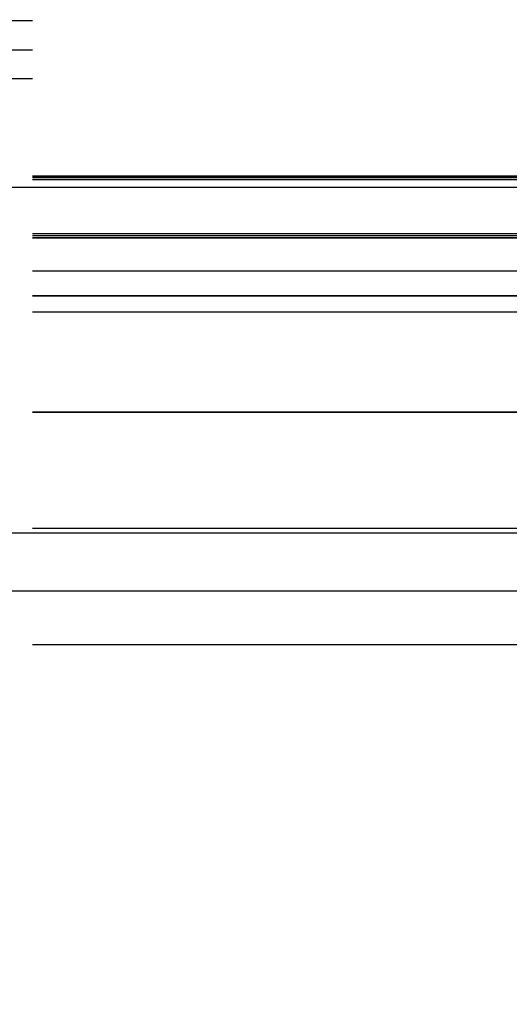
# Model space of a CAD drawing. Header units: millimetres. Extents: x -630 to 192, y -7 to 1615.
# Tile 173 of 249: x -515 to -503, y 1503 to 1526. Entities that reach past the tile are written whole.
import ezdxf

# ---------------------------------------------------------------- set-up
doc = ezdxf.new("R2010")
doc.units = ezdxf.units.MM
doc.header["$MEASUREMENT"] = 0
doc.layers.add('OVIDIO 160x80x72h', color=7, linetype='Continuous')

msp = doc.modelspace()

# ---------------------------------------------------------------- linework, layer by layer
at = {"layer": 'OVIDIO 160x80x72h', "extrusion": (-0.1148807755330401, 0.04567751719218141, 0.9923285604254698)}
for points in [[(-1244.191176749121, -905.3123146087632), (-1244.191176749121, -1012.168167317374)], [(-1244.191176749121, -1012.168167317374), (-1244.191176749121, -905.3123146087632)]]:
    msp.add_lwpolyline(points, dxfattribs=at)
at = {"layer": 'OVIDIO 160x80x72h', "extrusion": (-0.1148807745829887, 0.0456775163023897, 0.9923285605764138)}
for points in [[(-1243.734542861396, -1012.168163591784), (-1243.734542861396, -905.3123108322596)], [(-1243.734542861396, -905.3123108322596), (-1243.734542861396, -1012.168163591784)]]:
    msp.add_lwpolyline(points, dxfattribs=at)
at = {"layer": 'OVIDIO 160x80x72h', "extrusion": (-0.1148807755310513, 0.04567751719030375, 0.9923285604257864)}
msp.add_lwpolyline([(-1229.481063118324, -998.2042497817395), (-1229.481063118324, -943.799727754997)], dxfattribs=at)
at = {"layer": 'OVIDIO 160x80x72h', "extrusion": (-0.1148807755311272, 0.04567751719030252, 0.9923285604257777)}
msp.add_lwpolyline([(-1229.252727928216, -998.4209713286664), (-1229.252727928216, -943.2302323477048)], dxfattribs=at)
at = {"layer": 'OVIDIO 160x80x72h'}
for points in [[(-535.6753925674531, 1525.828591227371), (-514.4381807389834, 1525.828591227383)], [(-535.6753925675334, 1525.157770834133), (-514.4381807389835, 1525.157770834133)], [(-514.4381807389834, 1524.486950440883), (-535.6753925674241, 1524.486950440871)], [(-514.4381807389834, 1522.250882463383), (-479.4379976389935, 1522.250882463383)], [(-479.4379976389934, 1522.206161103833), (-514.4381807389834, 1522.206161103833)], [(-514.4381807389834, 1522.161439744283), (-479.4379976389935, 1522.161439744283)], [(-479.4379976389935, 1522.161439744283), (-514.4381807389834, 1522.161439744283)], [(-528.9381416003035, 1521.982554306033), (-465.6891067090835, 1521.982554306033)], [(-479.4379976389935, 1520.909241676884), (-514.4381807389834, 1520.909241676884)], [(-479.4379976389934, 1520.864520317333), (-514.4381807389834, 1520.864520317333)], [(-479.4379976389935, 1520.819798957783), (-514.4381807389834, 1520.819798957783)], [(-514.4381807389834, 1520.819798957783), (-479.4379976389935, 1520.819798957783)], [(-514.4381807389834, 1520.056357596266), (-479.4379976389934, 1520.056357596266)], [(-514.4381807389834, 1519.478158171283), (-479.4379976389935, 1519.478158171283)], [(-479.4379976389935, 1519.478158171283), (-514.4381807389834, 1519.478158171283)], [(-514.4381807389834, 1519.107674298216), (-479.4379976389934, 1519.107674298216)], [(-514.4381807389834, 1516.794876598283), (-479.4379976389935, 1516.794876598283)], [(-479.4379976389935, 1516.794876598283), (-514.4381807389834, 1516.794876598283)], [(-528.0100670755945, 1514.012006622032), (-219.1110592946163, 1514.012006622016)], [(-500.2278460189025, 1514.111595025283), (-514.4381807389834, 1514.111595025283)], [(-528.0100670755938, 1512.670365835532), (-219.1110592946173, 1512.670365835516)], [(-500.2278460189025, 1511.428313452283), (-514.4381807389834, 1511.428313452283)]]:
    msp.add_lwpolyline(points, dxfattribs=at)
at = {"layer": 'OVIDIO 160x80x72h', "extrusion": (1, 0, 0)}
for points in [[(1524.486950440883, 683.5780340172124), (1525.828591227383, 680.8947524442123)], [(1525.828591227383, 680.8947524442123), (1522.250882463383, 679.1058980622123)], [(1525.828591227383, 680.8947524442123), (1524.486950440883, 683.5780340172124)], [(1521.490619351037, 680.4028174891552), (1525.15777083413, 682.2363932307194)], [(1520.909241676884, 681.7891796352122), (1524.486950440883, 683.5780340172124)], [(1523.995015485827, 679.9779645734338), (1522.65337469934, 682.6612461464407)], [(1522.161439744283, 679.0611767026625), (1522.250882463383, 679.1058980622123)], [(1522.250882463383, 679.1058980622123), (1522.161439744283, 679.0611767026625)], [(1516.794876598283, 680.8500310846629), (1516.835463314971, 680.7710611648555), (1516.878181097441, 680.692314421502), (1516.923049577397, 680.6138662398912), (1516.970085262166, 680.5357941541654), (1517.019301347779, 680.4581777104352), (1517.070707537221, 680.3810983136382), (1517.124309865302, 680.3046390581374), (1517.180110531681, 680.2288845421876), (1517.238107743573, 680.1539206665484), (1517.298295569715, 680.0798344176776), (1517.360663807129, 680.0067136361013), (1517.425197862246, 679.9346467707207), (1517.491878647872, 679.86372261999), (1517.560682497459, 679.7940300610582), (1517.631581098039, 679.7256577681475), (1517.704541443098, 679.6586939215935), (1517.779525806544, 679.5932259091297), (1517.856491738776, 679.5293400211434), (1517.935392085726, 679.4671211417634), (1518.016175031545, 679.4066524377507), (1518.098784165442, 679.3480150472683), (1518.183158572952, 679.2912877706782), (1518.26923295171, 679.2365467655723), (1518.356937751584, 679.1838652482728), (1518.446199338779, 679.133313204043), (1518.536940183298, 679.0849571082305), (1518.629079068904, 679.0388596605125), (1518.722531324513, 678.9950795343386), (1518.817209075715, 678.9536711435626), (1518.913021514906, 678.914684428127), (1519.00987518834, 678.8781646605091), (1519.107674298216, 678.8441522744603), (1519.206321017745, 678.8126827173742), (1519.305715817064, 678.7837863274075), (1519.405757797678, 678.7574882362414), (1519.506345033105, 678.7338082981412), (1519.607374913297, 678.7127610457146), (1519.708744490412, 678.6943556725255), (1519.810350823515, 678.6785960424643), (1519.912091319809, 678.6654807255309), (1520.013864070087, 678.6550030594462), (1520.115568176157, 678.6471512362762), (1520.217104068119, 678.6419084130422), (1520.318373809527, 678.6392528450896), (1520.41928138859, 678.6391580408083), (1520.519732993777, 678.6415929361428), (1520.619637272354, 678.6465220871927), (1520.71890557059, 678.653905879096), (1520.81745215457, 678.6637007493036), (1520.91519441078, 678.6758594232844), (1521.012053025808, 678.6903311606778), (1521.107952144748, 678.7070620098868), (1521.20281950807, 678.7259950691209), (1521.296586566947, 678.7470707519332), (1521.389188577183, 678.7702270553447), (1521.48056467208, 678.7953998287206), (1521.570657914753, 678.8225230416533), (1521.659415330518, 678.8515290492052), (1521.74678792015, 678.8823488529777), (1521.832730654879, 678.9149123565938), (1521.917202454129, 678.9491486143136), (1522.00016614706, 678.9849860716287), (1522.081588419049, 679.0223527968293), (1522.161439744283, 679.0611767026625)], [(1520.819798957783, 681.7444582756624), (1522.161439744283, 679.0611767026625)], [(1522.161439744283, 679.0611767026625), (1522.081588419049, 679.0223527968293), (1522.00016614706, 678.9849860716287), (1521.917202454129, 678.9491486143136), (1521.832730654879, 678.9149123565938), (1521.74678792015, 678.8823488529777), (1521.659415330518, 678.8515290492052), (1521.570657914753, 678.8225230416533), (1521.48056467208, 678.7953998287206), (1521.389188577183, 678.7702270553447), (1521.296586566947, 678.7470707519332), (1521.20281950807, 678.7259950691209), (1521.107952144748, 678.7070620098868), (1521.012053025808, 678.6903311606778), (1520.91519441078, 678.6758594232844), (1520.81745215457, 678.6637007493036), (1520.71890557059, 678.653905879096), (1520.619637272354, 678.6465220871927), (1520.519732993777, 678.6415929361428), (1520.41928138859, 678.6391580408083), (1520.318373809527, 678.6392528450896), (1520.217104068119, 678.6419084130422), (1520.115568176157, 678.6471512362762), (1520.013864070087, 678.6550030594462), (1519.912091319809, 678.6654807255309), (1519.810350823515, 678.6785960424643), (1519.708744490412, 678.6943556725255), (1519.607374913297, 678.7127610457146), (1519.506345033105, 678.7338082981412), (1519.405757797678, 678.7574882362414), (1519.305715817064, 678.7837863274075), (1519.206321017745, 678.8126827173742), (1519.107674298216, 678.8441522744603), (1519.00987518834, 678.8781646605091), (1518.913021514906, 678.914684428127), (1518.817209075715, 678.9536711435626), (1518.722531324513, 678.9950795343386), (1518.629079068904, 679.0388596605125), (1518.536940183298, 679.0849571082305), (1518.446199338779, 679.133313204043), (1518.356937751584, 679.1838652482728), (1518.26923295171, 679.2365467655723), (1518.183158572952, 679.2912877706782), (1518.098784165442, 679.3480150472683), (1518.016175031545, 679.4066524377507), (1517.935392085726, 679.4671211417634), (1517.856491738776, 679.5293400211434), (1517.779525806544, 679.5932259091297), (1517.704541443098, 679.6586939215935), (1517.631581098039, 679.7256577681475), (1517.560682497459, 679.7940300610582), (1517.491878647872, 679.86372261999), (1517.425197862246, 679.9346467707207), (1517.360663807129, 680.0067136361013), (1517.298295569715, 680.0798344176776), (1517.238107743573, 680.1539206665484), (1517.180110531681, 680.2288845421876), (1517.124309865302, 680.3046390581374), (1517.070707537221, 680.3810983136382), (1517.019301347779, 680.4581777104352), (1516.970085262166, 680.5357941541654), (1516.923049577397, 680.6138662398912), (1516.878181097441, 680.692314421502), (1516.835463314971, 680.7710611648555), (1516.794876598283, 680.8500310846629)], [(1522.161439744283, 679.0611767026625), (1520.819798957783, 681.7444582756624)], [(1518.168625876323, 679.3008377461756), (1521.26701255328, 680.8500310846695)], [(1520.819798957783, 681.7444582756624), (1520.909241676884, 681.7891796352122)], [(1520.909241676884, 681.7891796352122), (1520.819798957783, 681.7444582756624)], [(1520.819798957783, 681.7444582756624), (1520.799836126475, 681.7347522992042), (1520.779480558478, 681.725410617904), (1520.758739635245, 681.7164512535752), (1520.737621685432, 681.7078921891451), (1520.71613600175, 681.6997513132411), (1520.694292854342, 681.692046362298), (1520.672103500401, 681.68479486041), (1520.649580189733, 681.6780140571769), (1520.626736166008, 681.671720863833), (1520.603585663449, 681.6659317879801), (1520.58014389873, 681.660662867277), (1520.5564270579, 681.6559296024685), (1520.532452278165, 681.6517468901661), (1520.508237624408, 681.6481289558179), (1520.483802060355, 681.6450892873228), (1520.45916541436, 681.6426405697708), (1520.434348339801, 681.6407946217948), (1520.409372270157, 681.6395623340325), (1520.38425936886, 681.6389536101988), (1520.359032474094, 681.6389773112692), (1520.333715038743, 681.6396412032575), (1520.308331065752, 681.6409519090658), (1520.282905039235, 681.6429148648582), (1520.257461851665, 681.6455342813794), (1520.232026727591, 681.6488131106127), (1520.206625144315, 681.6527530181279), (1520.181282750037, 681.6573543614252), (1520.156025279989, 681.662616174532), (1520.130878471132, 681.6685361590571), (1520.105867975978, 681.6751106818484), (1520.081019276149, 681.6823347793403), (1520.056357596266, 681.6902021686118), (1520.031907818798, 681.698705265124), (1520.007694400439, 681.7078352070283), (1519.983741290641, 681.7175818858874), (1519.960071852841, 681.7279339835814), (1519.936708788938, 681.7388790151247), (1519.913674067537, 681.7504033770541), (1519.890988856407, 681.7624924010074), (1519.868673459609, 681.7751304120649), (1519.84674725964, 681.7883007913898), (1519.825228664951, 681.8019860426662), (1519.804135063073, 681.8161678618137), (1519.783482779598, 681.8308272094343), (1519.763287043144, 681.8459443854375), (1519.743561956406, 681.8614991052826), (1519.724320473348, 681.8774705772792), (1519.705574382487, 681.893837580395), (1519.687334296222, 681.9105785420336), (1519.669609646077, 681.9276716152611), (1519.652408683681, 681.945094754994), (1519.635738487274, 681.9628257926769), (1519.619604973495, 681.9808425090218), (1519.604012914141, 681.999122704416), (1519.588965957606, 682.0176442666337), (1519.574466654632, 682.0363852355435), (1519.560516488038, 682.0553238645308), (1519.547115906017, 682.0744386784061), (1519.534264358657, 682.0937085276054), (1519.521960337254, 682.1131126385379), (1519.510201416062, 682.1326306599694), (1519.498984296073, 682.1522427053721), (1519.488304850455, 682.1719293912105), (1519.478158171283, 682.1916718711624)], [(1519.478158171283, 682.1916718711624), (1519.488304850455, 682.1719293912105), (1519.498984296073, 682.1522427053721), (1519.510201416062, 682.1326306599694), (1519.521960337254, 682.1131126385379), (1519.534264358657, 682.0937085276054), (1519.547115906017, 682.0744386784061), (1519.560516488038, 682.0553238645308), (1519.574466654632, 682.0363852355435), (1519.588965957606, 682.0176442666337), (1519.604012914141, 681.999122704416), (1519.619604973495, 681.9808425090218), (1519.635738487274, 681.9628257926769), (1519.652408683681, 681.945094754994), (1519.669609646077, 681.9276716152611), (1519.687334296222, 681.9105785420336), (1519.705574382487, 681.893837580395), (1519.724320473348, 681.8774705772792), (1519.743561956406, 681.8614991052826), (1519.763287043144, 681.8459443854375), (1519.783482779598, 681.8308272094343), (1519.804135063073, 681.8161678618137), (1519.825228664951, 681.8019860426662), (1519.84674725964, 681.7883007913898), (1519.868673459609, 681.7751304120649), (1519.890988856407, 681.7624924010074), (1519.913674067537, 681.7504033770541), (1519.936708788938, 681.7388790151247), (1519.960071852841, 681.7279339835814), (1519.983741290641, 681.7175818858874), (1520.007694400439, 681.7078352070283), (1520.031907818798, 681.698705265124), (1520.056357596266, 681.6902021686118), (1520.081019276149, 681.6823347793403), (1520.105867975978, 681.6751106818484), (1520.130878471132, 681.6685361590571), (1520.156025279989, 681.662616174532), (1520.181282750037, 681.6573543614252), (1520.206625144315, 681.6527530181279), (1520.232026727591, 681.6488131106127), (1520.257461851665, 681.6455342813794), (1520.282905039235, 681.6429148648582), (1520.308331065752, 681.6409519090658), (1520.333715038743, 681.6396412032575), (1520.359032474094, 681.6389773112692), (1520.38425936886, 681.6389536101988), (1520.409372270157, 681.6395623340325), (1520.434348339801, 681.6407946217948), (1520.45916541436, 681.6426405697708), (1520.483802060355, 681.6450892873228), (1520.508237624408, 681.6481289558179), (1520.532452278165, 681.6517468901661), (1520.5564270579, 681.6559296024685), (1520.58014389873, 681.660662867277), (1520.603585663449, 681.6659317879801), (1520.626736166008, 681.671720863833), (1520.649580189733, 681.6780140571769), (1520.672103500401, 681.68479486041), (1520.694292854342, 681.692046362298), (1520.71613600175, 681.6997513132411), (1520.737621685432, 681.7078921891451), (1520.758739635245, 681.7164512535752), (1520.779480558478, 681.725410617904), (1520.799836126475, 681.7347522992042), (1520.819798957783, 681.7444582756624)], [(1518.58373098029, 681.7444582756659), (1520.132924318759, 678.6460715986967)], [(1513.664381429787, 693.8192253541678), (1519.478158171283, 682.1916718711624)], [(1519.478158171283, 682.1916718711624), (1516.794876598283, 680.8500310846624)], [(1516.794876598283, 680.8500310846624), (1519.478158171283, 682.1916718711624)], [(1519.478158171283, 682.1916718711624), (1513.664381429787, 693.8192253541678)], [(1512.322740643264, 693.1484049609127), (1518.136517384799, 681.52085147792)], [(1516.794876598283, 680.8500310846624), (1510.981099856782, 692.4775845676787)], [(1510.981099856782, 692.4775845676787), (1516.794876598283, 680.8500310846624)], [(1513.88798822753, 686.6638078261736), (1516.571269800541, 688.0054486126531)], [(1510.981099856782, 692.4775845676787), (1513.664381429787, 693.8192253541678)], [(1513.664381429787, 693.8192253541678), (1510.981099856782, 692.4775845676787)], [(1510.185876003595, 700.776236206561), (1507.502594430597, 699.4345954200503)]]:
    msp.add_lwpolyline(points, dxfattribs=at)
at = {"layer": 'OVIDIO 160x80x72h', "extrusion": (0.003048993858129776, 0.3263938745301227, 0.9452289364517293)}
for points in [[(528.6467664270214, -1212.897305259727), (528.6467136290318, -1212.941699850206), (528.6456616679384, -1212.98648107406), (528.6435846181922, -1213.031619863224), (528.6404574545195, -1213.077085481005), (528.6362561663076, -1213.122845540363), (528.6309578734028, -1213.168866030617), (528.6245409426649, -1213.215111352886), (528.6169851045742, -1213.261544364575), (528.6082715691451, -1213.308126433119), (528.5983831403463, -1213.354817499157), (528.5873043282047, -1213.401576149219), (528.5750214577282, -1213.448359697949), (528.5615227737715, -1213.495124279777), (528.5467985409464, -1213.541824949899), (528.5308411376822, -1213.588415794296), (528.5136451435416, -1213.634850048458), (528.495207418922, -1213.681080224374), (528.475527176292, -1213.727058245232), (528.4546060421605, -1213.772735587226), (528.4324481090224, -1213.818063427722), (528.409059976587, -1213.862992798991), (528.384450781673, -1213.907474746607), (528.3586322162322, -1213.951460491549), (528.3316185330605, -1213.994901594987), (528.3034265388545, -1214.037750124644), (528.2740755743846, -1214.079958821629), (528.2435874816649, -1214.121481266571), (528.2119865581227, -1214.162272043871), (528.1792994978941, -1214.202286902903), (528.1455553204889, -1214.241482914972), (528.1107852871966, -1214.279818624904), (528.0750228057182, -1214.317254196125), (528.0383033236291, -1214.35375154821), (528.0006642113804, -1214.389274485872), (527.962144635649, -1214.423788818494), (527.9227854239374, -1214.457262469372), (527.8826289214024, -1214.489665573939), (527.8417188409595, -1214.520970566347), (527.8001001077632, -1214.551152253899), (527.7578186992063, -1214.580187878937), (527.7149214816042, -1214.608057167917), (527.6714560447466, -1214.634742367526), (527.6274705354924, -1214.660228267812), (527.5830134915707, -1214.684502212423), (527.5381336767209, -1214.707554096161), (527.4928799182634, -1214.729376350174), (527.4473009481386, -1214.74996391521), (527.4014452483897, -1214.76931420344), (527.3553609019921, -1214.787427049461), (527.309095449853, -1214.804304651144), (527.2626957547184, -1214.81995150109), (527.2162078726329, -1214.834374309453), (527.1696769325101, -1214.847581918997), (527.1231470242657, -1214.859585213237), (527.0766610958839, -1214.870397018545), (527.0302608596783, -1214.880032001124), (526.9839867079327, -1214.888506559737), (526.9378776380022, -1214.895838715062), (526.8919711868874, -1214.90204799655), (526.8463033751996, -1214.907155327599), (526.8009086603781, -1214.911182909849), (526.7558198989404, -1214.914154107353), (526.7110683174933, -1214.916093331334), (526.6666834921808, -1214.917025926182)], [(526.6666834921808, -1214.917025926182), (526.7110683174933, -1214.916093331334), (526.7558198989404, -1214.914154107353), (526.8009086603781, -1214.911182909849), (526.8463033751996, -1214.907155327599), (526.8919711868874, -1214.90204799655), (526.9378776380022, -1214.895838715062), (526.9839867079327, -1214.888506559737), (527.0302608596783, -1214.880032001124), (527.0766610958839, -1214.870397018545), (527.1231470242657, -1214.859585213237), (527.1696769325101, -1214.847581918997), (527.2162078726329, -1214.834374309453), (527.2626957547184, -1214.81995150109), (527.309095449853, -1214.804304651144), (527.3553609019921, -1214.787427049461), (527.4014452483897, -1214.76931420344), (527.4473009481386, -1214.74996391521), (527.4928799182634, -1214.729376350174), (527.5381336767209, -1214.707554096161), (527.5830134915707, -1214.684502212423), (527.6274705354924, -1214.660228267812), (527.6714560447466, -1214.634742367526), (527.7149214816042, -1214.608057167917), (527.7578186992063, -1214.580187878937), (527.8001001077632, -1214.551152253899), (527.8417188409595, -1214.520970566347), (527.8826289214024, -1214.489665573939), (527.9227854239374, -1214.457262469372), (527.962144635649, -1214.423788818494), (528.0006642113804, -1214.389274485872), (528.0383033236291, -1214.35375154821), (528.0750228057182, -1214.317254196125), (528.1107852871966, -1214.279818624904), (528.1455553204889, -1214.241482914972), (528.1792994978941, -1214.202286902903), (528.2119865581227, -1214.162272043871), (528.2435874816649, -1214.121481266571), (528.2740755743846, -1214.079958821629), (528.3034265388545, -1214.037750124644), (528.3316185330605, -1213.994901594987), (528.3586322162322, -1213.951460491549), (528.384450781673, -1213.907474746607), (528.409059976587, -1213.862992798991), (528.4324481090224, -1213.818063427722), (528.4546060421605, -1213.772735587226), (528.475527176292, -1213.727058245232), (528.495207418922, -1213.681080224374), (528.5136451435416, -1213.634850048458), (528.5308411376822, -1213.588415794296), (528.5467985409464, -1213.541824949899), (528.5615227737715, -1213.495124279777), (528.5750214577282, -1213.448359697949), (528.5873043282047, -1213.401576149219), (528.5983831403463, -1213.354817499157), (528.6082715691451, -1213.308126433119), (528.6169851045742, -1213.261544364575), (528.6245409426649, -1213.215111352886), (528.6309578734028, -1213.168866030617), (528.6362561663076, -1213.122845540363), (528.6404574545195, -1213.077085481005), (528.6435846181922, -1213.031619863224), (528.6456616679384, -1212.98648107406), (528.6467136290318, -1212.941699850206), (528.6467664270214, -1212.897305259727)]]:
    msp.add_lwpolyline(points, dxfattribs=at)
at = {"layer": 'OVIDIO 160x80x72h', "extrusion": (0.999995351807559, -0.0009951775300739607, -0.002882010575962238)}
for points in [[(1524.220337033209, 677.7742056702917), (1524.70993215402, 679.1920549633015)], [(1524.70993215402, 679.1920549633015), (1524.220337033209, 677.7742056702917)]]:
    msp.add_lwpolyline(points, dxfattribs=at)
at = {"layer": 'OVIDIO 160x80x72h', "extrusion": (-2.568458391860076e-05, 0.9999999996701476, 8.307771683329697e-08)}
for points in [[(512.402706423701, 680.6759918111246), (481.4028685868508, 680.5757217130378)], [(481.4028685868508, 680.5757217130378), (512.402706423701, 680.6759918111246)]]:
    msp.add_lwpolyline(points, dxfattribs=at)
at = {"layer": 'OVIDIO 160x80x72h', "extrusion": (0.003048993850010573, 0.3263938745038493, 0.945228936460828)}
msp.add_lwpolyline([(528.6467663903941, -1212.897305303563), (528.6466351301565, -1212.9474191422), (528.6452447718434, -1212.997601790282), (528.6425905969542, -1213.047805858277), (528.6386702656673, -1213.097983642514), (528.6334838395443, -1213.148087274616), (528.6270337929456, -1213.198068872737), (528.6193250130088, -1213.247880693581), (528.6103647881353, -1213.297475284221), (528.6001627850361, -1213.346805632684), (528.5887310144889, -1213.395825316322), (528.5760837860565, -1213.444488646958), (528.5622376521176, -1213.492750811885), (528.5472113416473, -1213.540568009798), (528.5310256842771, -1213.587897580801), (528.5137035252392, -1213.634698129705), (528.4952696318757, -1213.680929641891), (528.4757505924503, -1213.726553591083), (528.455174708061, -1213.771533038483), (528.4335718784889, -1213.81583272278), (528.4109734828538, -1213.859419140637), (528.3874122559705, -1213.90226061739), (528.3629221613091, -1213.944327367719), (528.3375382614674, -1213.985591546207), (528.3112965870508, -1214.026027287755), (528.284234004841, -1214.065610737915), (528.2563880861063, -1214.104320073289), (528.2277969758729, -1214.142135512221), (528.1984992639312, -1214.179039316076), (528.1685338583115, -1214.215015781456), (528.1379398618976, -1214.250051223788), (528.106756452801, -1214.284133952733), (528.0750227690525, -1214.317254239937), (528.0425378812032, -1214.349638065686), (528.009079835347, -1214.381490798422), (527.9746575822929, -1214.412773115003), (527.9392820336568, -1214.443445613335), (527.902966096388, -1214.473468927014), (527.8657246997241, -1214.502803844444), (527.8275748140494, -1214.531411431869), (527.78853546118, -1214.559253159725), (527.7486277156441, -1214.586291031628), (527.7078746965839, -1214.612487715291), (527.666301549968, -1214.637806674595), (527.6239354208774, -1214.66221230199), (527.5808054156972, -1214.685670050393), (527.5369425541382, -1214.708146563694), (527.4923797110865, -1214.72960980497), (527.4471515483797, -1214.750029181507), (527.4012944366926, -1214.769375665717), (527.3548463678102, -1214.787621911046), (527.3078468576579, -1214.804742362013), (527.26033684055, -1214.820713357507), (527.2123585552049, -1214.835513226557), (527.1639554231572, -1214.849122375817), (527.1151719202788, -1214.861523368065), (527.0660534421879, -1214.872700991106), (527.0166461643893, -1214.882642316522), (526.9669968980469, -1214.891336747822), (526.9171529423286, -1214.898776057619), (526.8671619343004, -1214.904954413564), (526.8170716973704, -1214.909868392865), (526.7669300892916, -1214.913516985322), (526.7167848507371, -1214.91590158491), (526.6666834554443, -1214.917025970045)], dxfattribs=at)
at = {"layer": 'OVIDIO 160x80x72h', "extrusion": (-2.568458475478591e-05, 0.9999999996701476, 8.307771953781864e-08)}
msp.add_lwpolyline([(481.4051616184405, 679.866800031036), (512.4049994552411, 679.9670701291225)], dxfattribs=at)
at = {"layer": 'OVIDIO 160x80x72h', "extrusion": (0.003048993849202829, 0.3263938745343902, 0.9452289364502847)}
for points in [[(526.6666834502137, -1214.917025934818), (526.7110682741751, -1214.916093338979), (526.7558198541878, -1214.914154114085), (526.8009086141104, -1214.911182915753), (526.8463033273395, -1214.907155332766), (526.8919711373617, -1214.902048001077), (526.9378775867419, -1214.89583871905), (526.9839866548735, -1214.888506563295), (527.0302608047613, -1214.880032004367), (527.0766610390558, -1214.870397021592), (527.1231469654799, -1214.859585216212), (527.1696768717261, -1214.847581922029), (527.2162078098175, -1214.834374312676), (527.2626956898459, -1214.819951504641), (527.3090953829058, -1214.804304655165), (527.3553608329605, -1214.787427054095), (527.4014451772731, -1214.769314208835), (527.447300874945, -1214.749963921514), (527.4928798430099, -1214.729376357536), (527.5381335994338, -1214.707554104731), (527.5830134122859, -1214.684502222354), (527.6274704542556, -1214.660228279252), (527.6714559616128, -1214.634742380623), (527.7149213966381, -1214.608057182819), (527.7578186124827, -1214.580187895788), (527.8001000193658, -1214.55115227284), (527.8417187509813, -1214.520970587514), (527.8826288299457, -1214.489665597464), (527.922785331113, -1214.457262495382), (527.9621445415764, -1214.423788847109), (528.0006641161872, -1214.389274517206), (528.0383032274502, -1214.353751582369), (528.0750227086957, -1214.317254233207), (528.1107851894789, -1214.279818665), (528.1455552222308, -1214.241482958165), (528.1792993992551, -1214.202286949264), (528.2119864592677, -1214.162272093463), (528.2435873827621, -1214.121481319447), (528.274075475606, -1214.079958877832), (528.3034264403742, -1214.037750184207), (528.3316184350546, -1213.994901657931), (528.358632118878, -1213.951460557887), (528.3844506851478, -1213.907474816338), (528.4090598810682, -1213.862992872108), (528.4324480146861, -1213.818063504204), (528.4546059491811, -1213.772735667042), (528.4755270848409, -1213.727058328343), (528.4952073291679, -1213.68108031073), (528.5136450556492, -1213.634850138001), (528.5308410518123, -1213.588415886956), (528.5467984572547, -1213.5418250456), (528.5615226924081, -1213.495124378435), (528.5750213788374, -1213.448359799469), (528.5873042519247, -1213.401576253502), (528.5983830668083, -1213.354817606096), (528.6082714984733, -1213.308126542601), (528.6169850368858, -1213.261544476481), (528.6245408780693, -1213.215111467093), (528.630957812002, -1213.168866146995), (528.636256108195, -1213.122845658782), (528.640457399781, -1213.077085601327), (528.6435845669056, -1213.031619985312), (528.6456616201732, -1212.986481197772), (528.6467135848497, -1212.9416999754), (528.646766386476, -1212.897305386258)], [(528.646766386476, -1212.897305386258), (528.6467135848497, -1212.9416999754), (528.6456616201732, -1212.986481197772), (528.6435845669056, -1213.031619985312), (528.640457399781, -1213.077085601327), (528.636256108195, -1213.122845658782), (528.630957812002, -1213.168866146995), (528.6245408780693, -1213.215111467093), (528.6169850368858, -1213.261544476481), (528.6082714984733, -1213.308126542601), (528.5983830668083, -1213.354817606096), (528.5873042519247, -1213.401576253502), (528.5750213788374, -1213.448359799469), (528.5615226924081, -1213.495124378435), (528.5467984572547, -1213.5418250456), (528.5308410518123, -1213.588415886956), (528.5136450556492, -1213.634850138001), (528.4952073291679, -1213.68108031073), (528.4755270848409, -1213.727058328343), (528.4546059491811, -1213.772735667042), (528.4324480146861, -1213.818063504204), (528.4090598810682, -1213.862992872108), (528.3844506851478, -1213.907474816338), (528.358632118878, -1213.951460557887), (528.3316184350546, -1213.994901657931), (528.3034264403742, -1214.037750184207), (528.274075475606, -1214.079958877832), (528.2435873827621, -1214.121481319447), (528.2119864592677, -1214.162272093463), (528.1792993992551, -1214.202286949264), (528.1455552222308, -1214.241482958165), (528.1107851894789, -1214.279818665), (528.0750227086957, -1214.317254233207), (528.0383032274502, -1214.353751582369), (528.0006641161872, -1214.389274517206), (527.9621445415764, -1214.423788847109), (527.922785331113, -1214.457262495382), (527.8826288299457, -1214.489665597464), (527.8417187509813, -1214.520970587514), (527.8001000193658, -1214.55115227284), (527.7578186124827, -1214.580187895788), (527.7149213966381, -1214.608057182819), (527.6714559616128, -1214.634742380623), (527.6274704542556, -1214.660228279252), (527.5830134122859, -1214.684502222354), (527.5381335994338, -1214.707554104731), (527.4928798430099, -1214.729376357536), (527.447300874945, -1214.749963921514), (527.4014451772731, -1214.769314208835), (527.3553608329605, -1214.787427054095), (527.3090953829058, -1214.804304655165), (527.2626956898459, -1214.819951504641), (527.2162078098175, -1214.834374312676), (527.1696768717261, -1214.847581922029), (527.1231469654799, -1214.859585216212), (527.0766610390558, -1214.870397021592), (527.0302608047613, -1214.880032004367), (526.9839866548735, -1214.888506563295), (526.9378775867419, -1214.89583871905), (526.8919711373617, -1214.902048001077), (526.8463033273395, -1214.907155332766), (526.8009086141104, -1214.911182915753), (526.7558198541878, -1214.914154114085), (526.7110682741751, -1214.916093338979), (526.6666834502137, -1214.917025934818)]]:
    msp.add_lwpolyline(points, dxfattribs=at)
at = {"layer": 'OVIDIO 160x80x72h', "extrusion": (0.9999953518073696, -0.000995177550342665, -0.002882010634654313)}
msp.add_lwpolyline([(1523.665189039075, 677.9659028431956), (1524.154784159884, 679.3837521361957)], dxfattribs=at)
at = {"layer": 'OVIDIO 160x80x72h', "extrusion": (-2.568458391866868e-05, 0.9999999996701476, 8.30777168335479e-08)}
for points in [[(481.4074546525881, 679.157878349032), (512.4072924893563, 679.2581484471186)], [(512.4072924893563, 679.2581484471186), (481.4074546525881, 679.157878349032)]]:
    msp.add_lwpolyline(points, dxfattribs=at)
at = {"layer": 'OVIDIO 160x80x72h', "extrusion": (0.9999953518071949, -0.0009951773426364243, -0.002882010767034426)}
for points in [[(1522.327830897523, 678.4277036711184), (1522.817425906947, 679.8455530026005)], [(1522.817425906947, 679.8455530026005), (1522.327830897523, 678.4277036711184)]]:
    msp.add_lwpolyline(points, dxfattribs=at)
at = {"layer": 'OVIDIO 160x80x72h', "extrusion": (0.9999994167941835, 0.001020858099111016, -0.0003525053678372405)}
for points in [[(1522.447726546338, 681.6403037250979), (1523.854517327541, 681.1545349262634)], [(1523.854517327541, 681.1545349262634), (1522.447726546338, 681.6403037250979)]]:
    msp.add_lwpolyline(points, dxfattribs=at)
at = {"layer": 'OVIDIO 160x80x72h', "extrusion": (0.9999994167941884, 0.001020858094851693, -0.0003525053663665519)}
msp.add_lwpolyline([(1523.609724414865, 680.4456123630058), (1522.447716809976, 680.8468568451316)], dxfattribs=at)
at = {"layer": 'OVIDIO 160x80x72h', "extrusion": (0.9999994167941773, 0.001020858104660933, -0.0003525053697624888)}
for points in [[(1523.364931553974, 679.7366897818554), (1522.447707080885, 680.0534099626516)], [(1522.447707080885, 680.0534099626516), (1523.364931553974, 679.7366897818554)]]:
    msp.add_lwpolyline(points, dxfattribs=at)
at = {"layer": 'OVIDIO 160x80x72h', "extrusion": (0, 1, 0)}
for points in [[(528.9381416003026, 682.1022291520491), (465.6891067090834, 682.1022291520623)], [(465.6891067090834, 682.1022291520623), (528.9381416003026, 682.1022291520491)], [(528.9381416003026, 681.4314087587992), (465.6891067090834, 681.4314087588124)], [(465.6891067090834, 681.4314087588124), (528.9381416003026, 681.4314087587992)], [(219.1110592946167, 718.4565558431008), (517.4440487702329, 718.4565558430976)], [(517.4440487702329, 718.4565558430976), (219.1110592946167, 718.4565558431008)], [(219.1110592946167, 717.7857354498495), (517.4440487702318, 717.7857354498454)], [(517.4440487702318, 717.7857354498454), (219.1110592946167, 717.7857354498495)]]:
    msp.add_lwpolyline(points, dxfattribs=at)
at = {"layer": 'OVIDIO 160x80x72h', "extrusion": (0.9999953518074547, -0.0009951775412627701, -0.002882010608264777)}
msp.add_lwpolyline([(1521.624436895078, 678.6705915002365), (1522.114032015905, 680.0884407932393)], dxfattribs=at)
at = {"layer": 'OVIDIO 160x80x72h', "extrusion": (0.003048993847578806, 0.3263938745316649, 0.945228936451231)}
for points in [[(528.6371505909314, -1211.926985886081), (528.6371779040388, -1211.880019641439), (528.6382041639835, -1211.832644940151), (528.6402553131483, -1211.784892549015), (528.6433563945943, -1211.736794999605), (528.6475314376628, -1211.688386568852), (528.6528033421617, -1211.639703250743), (528.6591937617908, -1211.590782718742), (528.6667229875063, -1211.541664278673), (528.6754098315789, -1211.49238881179), (528.6852715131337, -1211.44299870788), (528.6963235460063, -1211.393537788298), (528.7085796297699, -1211.344051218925), (528.7220515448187, -1211.294585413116), (528.736749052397, -1211.245187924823), (528.7526798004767, -1211.195907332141), (528.769849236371, -1211.146793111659), (528.7882605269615, -1211.097895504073), (528.8079144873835, -1211.049265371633), (528.8288095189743, -1211.000954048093), (528.8509415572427, -1210.953013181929), (528.8743040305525, -1210.905494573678), (528.8988878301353, -1210.858450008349), (528.9246812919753, -1210.811931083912), (528.9516701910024, -1210.765989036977), (528.9798377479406, -1210.720674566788), (529.0091646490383, -1210.67603765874), (529.0396290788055, -1210.632127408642), (529.0712067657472, -1210.588991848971), (529.1038710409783, -1210.546677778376), (529.1375929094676, -1210.505230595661), (529.1723411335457, -1210.464694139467), (529.2080823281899, -1210.425110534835), (529.2447810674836, -1210.386520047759), (529.2824000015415, -1210.348960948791), (529.3208999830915, -1210.312469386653), (529.3602402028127, -1210.277079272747), (529.4003783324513, -1210.242822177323), (529.4412706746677, -1210.209727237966), (529.4828723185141, -1210.177821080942), (529.5251372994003, -1210.147127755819), (529.5680187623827, -1210.11766868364), (529.611469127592, -1210.089462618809), (529.6554402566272, -1210.062525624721), (529.6998836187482, -1210.036871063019), (529.7447504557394, -1210.012509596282), (529.7899919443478, -1209.989449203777), (529.8355593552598, -1209.967695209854), (529.8814042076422, -1209.947250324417), (529.9274784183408, -1209.928114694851), (529.973734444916, -1209.910285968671), (530.0201254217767, -1209.893759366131), (530.0666052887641, -1209.878527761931), (530.1131289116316, -1209.864581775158), (530.1596521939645, -1209.851909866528), (530.2061321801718, -1209.84049844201), (530.2525271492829, -1209.830331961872), (530.2987966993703, -1209.821393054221), (530.3449018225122, -1209.81366263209), (530.3908049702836, -1209.807120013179), (530.4364701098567, -1209.801743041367), (530.4818627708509, -1209.797508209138), (530.5269500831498, -1209.794390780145), (530.5717008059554, -1209.792364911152), (530.6160853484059, -1209.791403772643)], [(530.6160853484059, -1209.791403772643), (530.5717008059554, -1209.792364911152), (530.5269500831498, -1209.794390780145), (530.4818627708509, -1209.797508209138), (530.4364701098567, -1209.801743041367), (530.3908049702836, -1209.807120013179), (530.3449018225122, -1209.81366263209), (530.2987966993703, -1209.821393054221), (530.2525271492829, -1209.830331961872), (530.2061321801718, -1209.84049844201), (530.1596521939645, -1209.851909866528), (530.1131289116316, -1209.864581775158), (530.0666052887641, -1209.878527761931), (530.0201254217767, -1209.893759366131), (529.973734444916, -1209.910285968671), (529.9274784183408, -1209.928114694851), (529.8814042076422, -1209.947250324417), (529.8355593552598, -1209.967695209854), (529.7899919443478, -1209.989449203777), (529.7447504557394, -1210.012509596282), (529.6998836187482, -1210.036871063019), (529.6554402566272, -1210.062525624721), (529.611469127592, -1210.089462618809), (529.5680187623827, -1210.11766868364), (529.5251372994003, -1210.147127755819), (529.4828723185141, -1210.177821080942), (529.4412706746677, -1210.209727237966), (529.4003783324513, -1210.242822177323), (529.3602402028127, -1210.277079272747), (529.3208999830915, -1210.312469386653), (529.2824000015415, -1210.348960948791), (529.2447810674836, -1210.386520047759), (529.2080823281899, -1210.425110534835), (529.1723411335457, -1210.464694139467), (529.1375929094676, -1210.505230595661), (529.1038710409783, -1210.546677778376), (529.0712067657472, -1210.588991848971), (529.0396290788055, -1210.632127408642), (529.0091646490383, -1210.67603765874), (528.9798377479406, -1210.720674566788), (528.9516701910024, -1210.765989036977), (528.9246812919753, -1210.811931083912), (528.8988878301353, -1210.858450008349), (528.8743040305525, -1210.905494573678), (528.8509415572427, -1210.953013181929), (528.8288095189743, -1211.000954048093), (528.8079144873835, -1211.049265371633), (528.7882605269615, -1211.097895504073), (528.769849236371, -1211.146793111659), (528.7526798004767, -1211.195907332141), (528.736749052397, -1211.245187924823), (528.7220515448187, -1211.294585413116), (528.7085796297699, -1211.344051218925), (528.6963235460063, -1211.393537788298), (528.6852715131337, -1211.44299870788), (528.6754098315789, -1211.49238881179), (528.6667229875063, -1211.541664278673), (528.6591937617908, -1211.590782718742), (528.6528033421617, -1211.639703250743), (528.6475314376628, -1211.688386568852), (528.6433563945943, -1211.736794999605), (528.6402553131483, -1211.784892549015), (528.6382041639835, -1211.832644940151), (528.6371779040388, -1211.880019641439), (528.6371505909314, -1211.926985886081)]]:
    msp.add_lwpolyline(points, dxfattribs=at)
at = {"layer": 'OVIDIO 160x80x72h', "extrusion": (0.003234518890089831, 1.557009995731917e-05, 0.9999947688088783)}
msp.add_lwpolyline([(-518.6407243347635, 1519.912709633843), (-518.5906142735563, 1519.91333877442), (-518.5404479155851, 1519.915227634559), (-518.4902726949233, 1519.918380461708), (-518.4401363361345, 1519.922799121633), (-518.390086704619, 1519.928483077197), (-518.3401716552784, 1519.935429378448), (-518.2904388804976, 1519.943632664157), (-518.2409357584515, 1519.95308517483), (-518.1917092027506, 1519.963776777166), (-518.1428055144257, 1519.975694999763), (-518.094270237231, 1519.988825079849), (-518.0461480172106, 1520.003150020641), (-517.9984824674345, 1520.01865065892), (-517.9513160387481, 1520.035305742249), (-517.9046898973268, 1520.053092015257), (-517.8586438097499, 1520.071984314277), (-517.8132160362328, 1520.091955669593), (-517.7684432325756, 1520.112977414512), (-517.7243603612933, 1520.135019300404), (-517.6810006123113, 1520.158049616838), (-517.6383953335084, 1520.182035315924), (-517.5965739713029, 1520.206942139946), (-517.5555640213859, 1520.232734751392), (-517.5153909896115, 1520.259376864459), (-517.4760783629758, 1520.286831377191), (-517.4376475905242, 1520.315060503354), (-517.4001180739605, 1520.344025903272), (-517.3635071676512, 1520.373688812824), (-517.3278301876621, 1520.404010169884), (-517.2931004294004, 1520.434950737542), (-517.259329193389, 1520.466471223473), (-517.2265258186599, 1520.498532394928), (-517.1944663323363, 1520.531337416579), (-517.1629475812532, 1520.565110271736), (-517.1320087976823, 1520.599841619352), (-517.101689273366, 1520.635520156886), (-517.0720282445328, 1520.672132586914), (-517.0430647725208, 1520.709663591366), (-517.0148376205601, 1520.748095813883), (-516.9873851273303, 1520.78740985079), (-516.9607450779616, 1520.827584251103), (-516.9349545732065, 1520.86859552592), (-516.9100498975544, 1520.910418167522), (-516.8860663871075, 1520.953024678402), (-516.8630382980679, 1520.996385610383), (-516.8409986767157, 1521.040469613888), (-516.8199792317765, 1521.085243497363), (-516.8000102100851, 1521.130672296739), (-516.7811202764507, 1521.176719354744), (-516.7633363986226, 1521.223346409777), (-516.7466837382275, 1521.270513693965), (-516.7311855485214, 1521.31818003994), (-516.7168630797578, 1521.366302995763), (-516.7037354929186, 1521.414838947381), (-516.691819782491, 1521.463743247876), (-516.6811307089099, 1521.512970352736), (-516.6716807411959, 1521.562473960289), (-516.6634800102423, 1521.612207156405), (-516.6565362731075, 1521.662122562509), (-516.650854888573, 1521.712172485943), (-516.6464388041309, 1521.762309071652), (-516.6432885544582, 1521.812484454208), (-516.6414022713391, 1521.862650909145), (-516.6407757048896, 1521.912761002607)], dxfattribs=at)
at = {"layer": 'OVIDIO 160x80x72h', "extrusion": (0.003048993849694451, 0.3263938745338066, 0.9452289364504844)}
for points in [[(530.6109529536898, -1209.273497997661), (530.5665684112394, -1209.27445913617), (530.5218176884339, -1209.276485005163), (530.4767303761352, -1209.279602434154), (530.4313377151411, -1209.283837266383), (530.3856725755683, -1209.289214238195), (530.3397694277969, -1209.295756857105), (530.2936643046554, -1209.303487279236), (530.2473947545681, -1209.312426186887), (530.2009997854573, -1209.322592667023), (530.1545197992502, -1209.334004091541), (530.1079965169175, -1209.34667600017), (530.0614728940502, -1209.360621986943), (530.0149930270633, -1209.375853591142), (529.9686020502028, -1209.392380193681), (529.9223460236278, -1209.41020891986), (529.8762718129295, -1209.429344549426), (529.8304269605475, -1209.449789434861), (529.7848595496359, -1209.471543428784), (529.7396180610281, -1209.494603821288), (529.6947512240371, -1209.518965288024), (529.6503078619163, -1209.544619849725), (529.6063367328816, -1209.571556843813), (529.5628863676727, -1209.599762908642), (529.5200049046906, -1209.629221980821), (529.4777399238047, -1209.659915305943), (529.4361382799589, -1209.691821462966), (529.3952459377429, -1209.724916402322), (529.3551078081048, -1209.759173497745), (529.315767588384, -1209.794563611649), (529.2772676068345, -1209.831055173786), (529.239648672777, -1209.868614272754), (529.2029499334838, -1209.907204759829), (529.1672087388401, -1209.94678836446), (529.1324605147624, -1209.987324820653), (529.0987386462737, -1210.028772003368), (529.066074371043, -1210.07108607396), (529.0344966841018, -1210.11422163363), (529.0040322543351, -1210.158131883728), (528.9747053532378, -1210.202768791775), (528.9465377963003, -1210.248083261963), (528.9195488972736, -1210.294025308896), (528.8937554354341, -1210.340544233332), (528.8691716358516, -1210.387588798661), (528.8458091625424, -1210.43510740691), (528.8236771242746, -1210.483048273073), (528.8027820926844, -1210.531359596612), (528.7831281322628, -1210.579989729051), (528.7647168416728, -1210.628887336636), (528.747547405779, -1210.678001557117), (528.7316166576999, -1210.727282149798), (528.716919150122, -1210.77667963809), (528.7034472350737, -1210.826145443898), (528.6911911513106, -1210.875632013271), (528.6801391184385, -1210.925092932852), (528.6702774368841, -1210.974483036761), (528.6615905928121, -1211.023758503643), (528.6540613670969, -1211.072876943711), (528.6476709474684, -1211.121797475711), (528.6423990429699, -1211.170480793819), (528.6382239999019, -1211.218889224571), (528.6351229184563, -1211.266986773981), (528.6330717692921, -1211.314739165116), (528.6320455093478, -1211.362113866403), (528.6320181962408, -1211.409080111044)], [(528.6320181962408, -1211.409080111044), (528.6320455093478, -1211.362113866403), (528.6330717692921, -1211.314739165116), (528.6351229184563, -1211.266986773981), (528.6382239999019, -1211.218889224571), (528.6423990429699, -1211.170480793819), (528.6476709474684, -1211.121797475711), (528.6540613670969, -1211.072876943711), (528.6615905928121, -1211.023758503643), (528.6702774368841, -1210.974483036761), (528.6801391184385, -1210.925092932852), (528.6911911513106, -1210.875632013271), (528.7034472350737, -1210.826145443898), (528.716919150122, -1210.77667963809), (528.7316166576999, -1210.727282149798), (528.747547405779, -1210.678001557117), (528.7647168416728, -1210.628887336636), (528.7831281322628, -1210.579989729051), (528.8027820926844, -1210.531359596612), (528.8236771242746, -1210.483048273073), (528.8458091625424, -1210.43510740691), (528.8691716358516, -1210.387588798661), (528.8937554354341, -1210.340544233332), (528.9195488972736, -1210.294025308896), (528.9465377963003, -1210.248083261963), (528.9747053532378, -1210.202768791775), (529.0040322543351, -1210.158131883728), (529.0344966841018, -1210.11422163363), (529.066074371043, -1210.07108607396), (529.0987386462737, -1210.028772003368), (529.1324605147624, -1209.987324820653), (529.1672087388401, -1209.94678836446), (529.2029499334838, -1209.907204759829), (529.239648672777, -1209.868614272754), (529.2772676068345, -1209.831055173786), (529.315767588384, -1209.794563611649), (529.3551078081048, -1209.759173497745), (529.3952459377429, -1209.724916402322), (529.4361382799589, -1209.691821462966), (529.4777399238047, -1209.659915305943), (529.5200049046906, -1209.629221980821), (529.5628863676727, -1209.599762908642), (529.6063367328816, -1209.571556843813), (529.6503078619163, -1209.544619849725), (529.6947512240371, -1209.518965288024), (529.7396180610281, -1209.494603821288), (529.7848595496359, -1209.471543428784), (529.8304269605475, -1209.449789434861), (529.8762718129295, -1209.429344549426), (529.9223460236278, -1209.41020891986), (529.9686020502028, -1209.392380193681), (530.0149930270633, -1209.375853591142), (530.0614728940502, -1209.360621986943), (530.1079965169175, -1209.34667600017), (530.1545197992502, -1209.334004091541), (530.2009997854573, -1209.322592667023), (530.2473947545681, -1209.312426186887), (530.2936643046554, -1209.303487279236), (530.3397694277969, -1209.295756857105), (530.3856725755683, -1209.289214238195), (530.4313377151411, -1209.283837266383), (530.4767303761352, -1209.279602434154), (530.5218176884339, -1209.276485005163), (530.5665684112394, -1209.27445913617), (530.6109529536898, -1209.273497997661)]]:
    msp.add_lwpolyline(points, dxfattribs=at)
at = {"layer": 'OVIDIO 160x80x72h', "extrusion": (-5.036185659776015e-08, 0.9999999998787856, -1.557004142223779e-05)}
for points in [[(514.4380267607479, 681.8448368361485), (514.4431596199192, 680.2579447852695)], [(514.4431596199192, 680.2579447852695), (514.4380267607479, 681.8448368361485)]]:
    msp.add_lwpolyline(points, dxfattribs=at)
at = {"layer": 'OVIDIO 160x80x72h', "extrusion": (0, 0.8944271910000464, 0.4472135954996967)}
for points in [[(503.4381807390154, -45.36050960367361), (503.6823361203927, -45.36321956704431), (503.92856342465, -45.37144572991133), (504.1767013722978, -45.38532909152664), (504.4265795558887, -45.40500560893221), (504.6780185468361, -45.43060556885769), (504.93083004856, -45.46225295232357), (505.1848170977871, -45.50006479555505), (505.439774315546, -45.54415055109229), (505.6954882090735, -45.59461145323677), (505.9517375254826, -45.65153989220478), (506.2082936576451, -45.71501880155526), (506.4649211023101, -45.78512106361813), (506.721377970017, -45.86190893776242), (506.9774165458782, -45.94543351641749), (507.2327838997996, -46.03573421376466), (507.48722254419, -46.13283829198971), (507.7404711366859, -46.23676042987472), (507.992265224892, -46.34750233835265), (508.2423380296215, -46.46505242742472), (508.4904212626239, -46.58938552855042), (508.7362459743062, -46.72046267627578), (508.9795434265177, -46.85823095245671), (509.2200459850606, -47.0026233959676), (509.4574880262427, -47.15355898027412), (509.6916068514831, -47.31094266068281), (509.922143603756, -47.47466549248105), (510.1488441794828, -47.64460482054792), (510.3714601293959, -47.8206245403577), (510.5897495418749, -48.00257542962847), (510.8034779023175, -48.1902955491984), (511.0124189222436, -48.38361071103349), (511.2163553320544, -48.58233501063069), (511.4150796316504, -48.7862714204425), (511.6083947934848, -48.99521244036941), (511.7961149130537, -49.20894080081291), (511.9780658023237, -49.42723021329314), (512.1540855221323, -49.64984616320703), (512.3240248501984, -49.87654673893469), (512.4877476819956, -50.10708349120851), (512.6451313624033, -50.34120231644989), (512.7960669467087, -50.57864435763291), (512.9404593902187, -50.81914691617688), (513.0782276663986, -51.06244436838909), (513.209304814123, -51.30826908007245), (513.3336379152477, -51.55635231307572), (513.4511880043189, -51.80642511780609), (513.5619299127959, -52.05821920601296), (513.6658520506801, -52.31146779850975), (513.7629561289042, -52.56590644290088), (513.8532568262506, -52.82127379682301), (513.9367814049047, -53.07731237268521), (514.0135692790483, -53.33376924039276), (514.0836715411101, -53.59039668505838), (514.1471504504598, -53.84695281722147), (514.2040788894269, -54.10320213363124), (514.2545397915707, -54.35891602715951), (514.298625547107, -54.6138732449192), (514.3364373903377, -54.86786029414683), (514.3680847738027, -55.12067179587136), (514.3936847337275, -55.37211078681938), (514.4133612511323, -55.62198897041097), (514.427244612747, -55.87012691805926), (514.4354707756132, -56.11635422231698), (514.4381807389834, -56.3605096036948)], [(514.4381807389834, -56.3605096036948), (514.4354707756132, -56.11635422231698), (514.427244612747, -55.87012691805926), (514.4133612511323, -55.62198897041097), (514.3936847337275, -55.37211078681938), (514.3680847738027, -55.12067179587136), (514.3364373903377, -54.86786029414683), (514.298625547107, -54.6138732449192), (514.2545397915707, -54.35891602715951), (514.2040788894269, -54.10320213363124), (514.1471504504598, -53.84695281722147), (514.0836715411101, -53.59039668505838), (514.0135692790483, -53.33376924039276), (513.9367814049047, -53.07731237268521), (513.8532568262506, -52.82127379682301), (513.7629561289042, -52.56590644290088), (513.6658520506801, -52.31146779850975), (513.5619299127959, -52.05821920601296), (513.4511880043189, -51.80642511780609), (513.3336379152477, -51.55635231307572), (513.209304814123, -51.30826908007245), (513.0782276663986, -51.06244436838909), (512.9404593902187, -50.81914691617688), (512.7960669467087, -50.57864435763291), (512.6451313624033, -50.34120231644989), (512.4877476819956, -50.10708349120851), (512.3240248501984, -49.87654673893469), (512.1540855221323, -49.64984616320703), (511.9780658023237, -49.42723021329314), (511.7961149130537, -49.20894080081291), (511.6083947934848, -48.99521244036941), (511.4150796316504, -48.7862714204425), (511.2163553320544, -48.58233501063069), (511.0124189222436, -48.38361071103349), (510.8034779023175, -48.1902955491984), (510.5897495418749, -48.00257542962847), (510.3714601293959, -47.8206245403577), (510.1488441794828, -47.64460482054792), (509.922143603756, -47.47466549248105), (509.6916068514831, -47.31094266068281), (509.4574880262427, -47.15355898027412), (509.2200459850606, -47.0026233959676), (508.9795434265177, -46.85823095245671), (508.7362459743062, -46.72046267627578), (508.4904212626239, -46.58938552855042), (508.2423380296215, -46.46505242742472), (507.992265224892, -46.34750233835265), (507.7404711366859, -46.23676042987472), (507.48722254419, -46.13283829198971), (507.2327838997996, -46.03573421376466), (506.9774165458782, -45.94543351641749), (506.721377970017, -45.86190893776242), (506.4649211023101, -45.78512106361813), (506.2082936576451, -45.71501880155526), (505.9517375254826, -45.65153989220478), (505.6954882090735, -45.59461145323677), (505.439774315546, -45.54415055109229), (505.1848170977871, -45.50006479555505), (504.93083004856, -45.46225295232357), (504.6780185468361, -45.43060556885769), (504.4265795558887, -45.40500560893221), (504.1767013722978, -45.38532909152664), (503.92856342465, -45.37144572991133), (503.6823361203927, -45.36321956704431), (503.4381807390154, -45.36050960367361)]]:
    msp.add_lwpolyline(points, dxfattribs=at)
at = {"layer": 'OVIDIO 160x80x72h', "extrusion": (0, 0.8944271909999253, 0.4472135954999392)}
msp.add_lwpolyline([(514.4381807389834, -56.36050960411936), (514.43500062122, -56.09602429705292), (514.4254072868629, -55.83055414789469), (514.4093289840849, -55.56432734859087), (514.3867045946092, -55.29757715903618), (514.3574840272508, -55.03054129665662), (514.3216285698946, -54.76346129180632), (514.2791111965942, -54.49658181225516), (514.229916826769, -54.2301499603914), (514.1740425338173, -53.96441454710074), (514.1114977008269, -53.69962534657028), (514.0423041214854, -53.43603233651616), (513.9664960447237, -53.17388492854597), (513.8841201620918, -52.91343119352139), (513.7952355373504, -52.65491708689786), (513.6999134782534, -52.39858567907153), (513.5982373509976, -52.14467639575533), (513.490302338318, -51.89342427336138), (513.376215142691, -51.64505923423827), (513.2560936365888, -51.39980538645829), (513.1300664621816, -51.15788035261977), (512.9982725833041, -50.91949463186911), (512.8608607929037, -50.68485099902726), (512.7179891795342, -50.45414394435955), (512.5698245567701, -50.22755915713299), (512.416541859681, -50.00527305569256), (512.2583235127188, -49.78745236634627), (512.0953587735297, -49.57425375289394), (511.9278430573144, -49.36582349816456), (511.7559772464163, -49.16229723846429), (511.5799669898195, -48.96379975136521), (511.4000219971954, -48.77044479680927), (511.216355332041, -48.58233501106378), (511.0282455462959, -48.39866834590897), (510.8348905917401, -48.21872335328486), (510.6363931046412, -48.04271309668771), (510.4328668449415, -47.87084728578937), (510.2244365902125, -47.70333156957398), (510.0112379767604, -47.54036683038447), (509.7934172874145, -47.3821484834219), (509.5711311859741, -47.22886578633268), (509.3445463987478, -47.08070116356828), (509.1138393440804, -46.93782955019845), (508.8791957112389, -46.80041775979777), (508.6408099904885, -46.66862388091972), (508.3988849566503, -46.54259670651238), (508.1536311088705, -46.42247520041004), (507.9052660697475, -46.30838800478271), (507.6540139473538, -46.20045299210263), (507.400104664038, -46.0987768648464), (507.1437732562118, -46.0034548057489), (506.8852591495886, -45.91457018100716), (506.624805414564, -45.83219429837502), (506.362658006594, -45.75638622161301), (506.0990649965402, -45.68719264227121), (505.8342757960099, -45.62464780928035), (505.5685403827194, -45.56877351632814), (505.3021085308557, -45.51957914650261), (505.0352290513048, -45.47706177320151), (504.7681490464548, -45.44120631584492), (504.5011131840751, -45.41198574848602), (504.2343629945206, -45.38936135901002), (503.9681361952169, -45.37328305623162), (503.7026660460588, -45.36368972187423), (503.4381807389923, -45.36050960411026)], dxfattribs=at)
at = {"layer": 'OVIDIO 160x80x72h', "extrusion": (0, 0.8944271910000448, 0.4472135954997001)}
for points in [[(514.4381807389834, -56.36050960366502), (514.4354707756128, -56.1163542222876), (514.4272446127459, -55.87012691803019), (514.4133612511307, -55.62198897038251), (514.3936847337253, -55.37211078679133), (514.3680847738, -55.12067179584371), (514.3364373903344, -54.86786029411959), (514.2986255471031, -54.61387324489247), (514.254539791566, -54.35891602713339), (514.2040788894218, -54.10320213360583), (514.147150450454, -53.84695281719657), (514.0836715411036, -53.59039668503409), (514.013569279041, -53.33376924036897), (513.9367814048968, -53.07731237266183), (513.853256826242, -52.82127379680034), (513.7629561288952, -52.56590644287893), (513.6658520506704, -52.3114677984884), (513.5619299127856, -52.05821920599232), (513.4511880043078, -51.80642511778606), (513.3336379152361, -51.55635231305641), (513.2093048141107, -51.30826908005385), (513.0782276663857, -51.0624443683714), (512.9404593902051, -50.81914691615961), (512.7960669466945, -50.57864435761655), (512.6451313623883, -50.34120231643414), (512.4877476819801, -50.10708349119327), (512.3240248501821, -49.87654673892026), (512.1540855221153, -49.64984616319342), (511.9780658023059, -49.42723021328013), (511.7961149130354, -49.20894080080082), (511.6083947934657, -48.99521244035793), (511.4150796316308, -48.78627142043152), (511.2163553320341, -48.58233501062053), (511.0124189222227, -48.38361071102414), (510.8034779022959, -48.19029554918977), (510.5897495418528, -48.00257542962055), (510.371460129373, -47.82062454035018), (510.1488441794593, -47.64460482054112), (509.922143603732, -47.47466549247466), (509.6916068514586, -47.31094266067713), (509.4574880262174, -47.15355898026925), (509.2200459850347, -47.00262339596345), (508.9795434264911, -46.85823095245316), (508.7362459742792, -46.72046267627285), (508.4904212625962, -46.5893855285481), (508.2423380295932, -46.465052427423), (507.9922652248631, -46.34750233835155), (507.7404711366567, -46.23676042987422), (507.4872225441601, -46.13283829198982), (507.2327838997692, -46.03573421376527), (506.9774165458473, -45.94543351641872), (506.7213779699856, -45.86190893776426), (506.4649211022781, -45.78512106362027), (506.2082936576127, -45.71501880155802), (505.9517375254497, -45.65153989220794), (505.6954882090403, -45.59461145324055), (505.4397743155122, -45.54415055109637), (505.1848170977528, -45.50006479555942), (504.9308300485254, -45.46225295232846), (504.678018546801, -45.4306055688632), (504.4265795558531, -45.40500560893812), (504.1767013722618, -45.38532909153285), (503.9285634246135, -45.37144572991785), (503.6823361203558, -45.36321956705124), (503.4381807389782, -45.36050960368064)], [(503.4381807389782, -45.36050960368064), (503.6823361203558, -45.36321956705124), (503.9285634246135, -45.37144572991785), (504.1767013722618, -45.38532909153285), (504.4265795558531, -45.40500560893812), (504.678018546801, -45.4306055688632), (504.9308300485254, -45.46225295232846), (505.1848170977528, -45.50006479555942), (505.4397743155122, -45.54415055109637), (505.6954882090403, -45.59461145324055), (505.9517375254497, -45.65153989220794), (506.2082936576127, -45.71501880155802), (506.4649211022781, -45.78512106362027), (506.7213779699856, -45.86190893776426), (506.9774165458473, -45.94543351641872), (507.2327838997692, -46.03573421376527), (507.4872225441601, -46.13283829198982), (507.7404711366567, -46.23676042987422), (507.9922652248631, -46.34750233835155), (508.2423380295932, -46.465052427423), (508.4904212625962, -46.5893855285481), (508.7362459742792, -46.72046267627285), (508.9795434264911, -46.85823095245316), (509.2200459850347, -47.00262339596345), (509.4574880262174, -47.15355898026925), (509.6916068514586, -47.31094266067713), (509.922143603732, -47.47466549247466), (510.1488441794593, -47.64460482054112), (510.371460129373, -47.82062454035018), (510.5897495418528, -48.00257542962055), (510.8034779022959, -48.19029554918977), (511.0124189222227, -48.38361071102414), (511.2163553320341, -48.58233501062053), (511.4150796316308, -48.78627142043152), (511.6083947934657, -48.99521244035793), (511.7961149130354, -49.20894080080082), (511.9780658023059, -49.42723021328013), (512.1540855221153, -49.64984616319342), (512.3240248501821, -49.87654673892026), (512.4877476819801, -50.10708349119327), (512.6451313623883, -50.34120231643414), (512.7960669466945, -50.57864435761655), (512.9404593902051, -50.81914691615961), (513.0782276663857, -51.0624443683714), (513.2093048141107, -51.30826908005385), (513.3336379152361, -51.55635231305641), (513.4511880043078, -51.80642511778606), (513.5619299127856, -52.05821920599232), (513.6658520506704, -52.3114677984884), (513.7629561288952, -52.56590644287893), (513.853256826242, -52.82127379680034), (513.9367814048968, -53.07731237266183), (514.013569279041, -53.33376924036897), (514.0836715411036, -53.59039668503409), (514.147150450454, -53.84695281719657), (514.2040788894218, -54.10320213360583), (514.254539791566, -54.35891602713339), (514.2986255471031, -54.61387324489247), (514.3364373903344, -54.86786029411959), (514.3680847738, -55.12067179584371), (514.3936847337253, -55.37211078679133), (514.4133612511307, -55.62198897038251), (514.4272446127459, -55.87012691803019), (514.4354707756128, -56.1163542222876), (514.4381807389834, -56.36050960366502)]]:
    msp.add_lwpolyline(points, dxfattribs=at)

doc.saveas('drawing.dxf')
